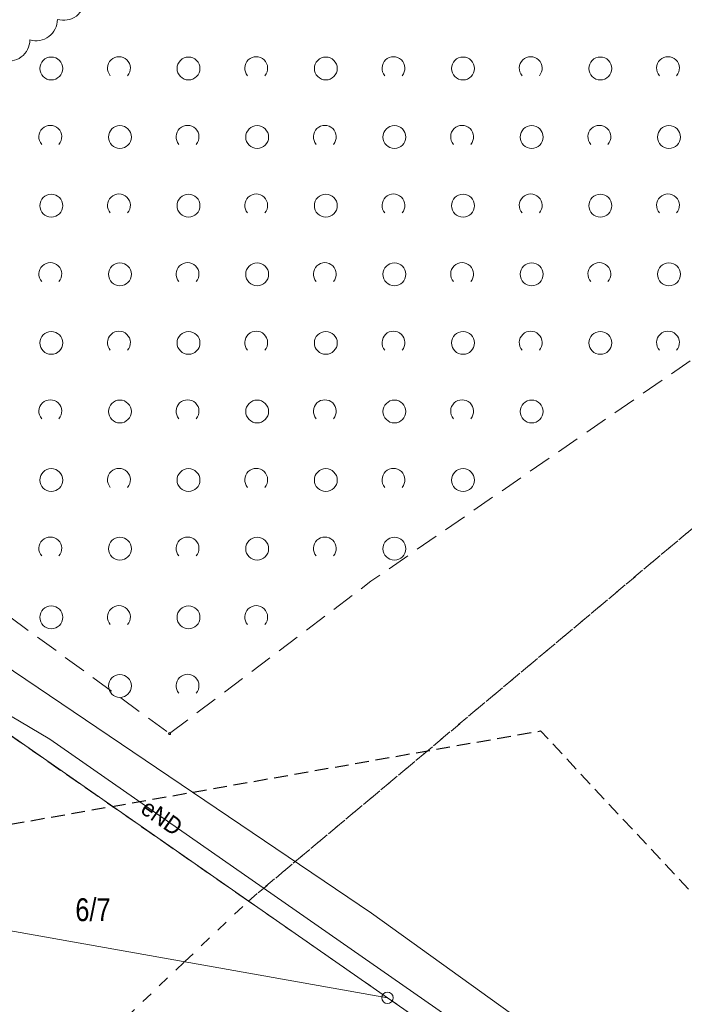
# Model space of a CAD drawing. Header units: metres. Extents: x 6540907 to 6541833, y 5893434 to 5894895.
# Tile 89 of 256: x 6541037 to 6541067, y 5894145 to 5894188. Entities that reach past the tile are written whole.
import ezdxf
from ezdxf.enums import TextEntityAlignment as Align

# ---------------------------------------------------------------- set-up
doc = ezdxf.new("R2010")
doc.units = ezdxf.units.M
doc.header["$MEASUREMENT"] = 0
for name, pattern in [('1.0_0.5', [1.5, 1, -0.5]), ('2', [0.9, 0.6, -0.3]), ('219-500', [0, 0]), ('egug-500', [1, 0.5, -0.5])]:
    doc.linetypes.add(name, pattern=pattern)
doc.layers.get('0').update_dxf_attribs({"color": 2, "linetype": 'CONTINUOUS', "lineweight": 5})
for name, color, linetype, lineweight in [('140-Punkty robocze', 251, 'CONTINUOUS', 9), ('202-punkt graniczny', 251, 'CONTINUOUS', 9), ('211-numer działki ewidencyjnej', 156, 'CONTINUOUS', 9), ('218-kontur użytku gruntowego', 251, 'CONTINUOUS', 9), ('219-działka ewidencyjna', 152, 'CONTINUOUS', 18), ('przewód elektroenergetyczny podziemny', 251, 'CONTINUOUS', 9), ('przewód elektroenergetyczny podziemny-Atr1', 251, 'CONTINUOUS', 9), ('przewód wodociągowy', 251, 'CONTINUOUS', 9), ('zadrzewienie  zakrzewienie', 252, 'CONTINUOUS', 15), ('Zakres', 252, 'CONTINUOUS', 15)]:
    doc.layers.add(name, color=color, linetype=linetype, lineweight=lineweight)
doc.layers.add('z_i_masywy_grupy', color=7, linetype='CONTINUOUS', lineweight=13, true_color=0x7f926c)
doc.styles.get("Standard").update_dxf_attribs({"font": 'Arial', "width": 0.75})

# ---------------------------------------------------------------- blocks, each defined once
blk = doc.blocks.new('202')
at = {"color": 0, "linetype": 'Continuous', "lineweight": 0}
blk.add_circle((0, 0), 0.25, dxfattribs=at)
blk = doc.blocks.new('OTZK1')
at = {"color": 0, "linetype": 'Continuous'}
blk.add_circle((0, 0), 0.5, dxfattribs=at)
blk = doc.blocks.new('OTZK2')
at = {"color": 0, "linetype": 'Continuous'}
blk.add_arc((0, 0), 0.5, 318.85, 221.162, dxfattribs=at)
blk = doc.blocks.new('PIKIETA')
at = {"color": 0}
blk.add_circle((0, 0), 0.045, dxfattribs=at)

msp = doc.modelspace()

# ---------------------------------------------------------------- linework, layer by layer
at = {"layer": '218-kontur użytku gruntowego', "linetype": 'egug-500', "lineweight": 18, "flags": 128}
for points in [[(6541047.48, 5894149.448), (6541127.2, 5894216.338)], [(6541127.2, 5894216.338), (6541047.48, 5894149.448)], [(6541047.48, 5894149.448), (6541036.25, 5894157.268)], [(6541036.25, 5894157.268), (6541047.48, 5894149.448)], [(6541044.7, 5894146.798), (6541047.48, 5894149.448)], [(6541047.48, 5894149.448), (6541053.56, 5894145.218)], [(6541007.4, 5894111.238), (6541044.7, 5894146.798)], [(6541053.56, 5894145.218), (6541082.28, 5894125.258)]]:
    msp.add_lwpolyline(points, dxfattribs=at)
at = {"layer": '219-działka ewidencyjna', "linetype": '219-500', "lineweight": 18, "flags": 128}
for points in [[(6541036.25, 5894157.268), (6541053.56, 5894145.218)], [(6541029.87, 5894149.428), (6541053.56, 5894145.218)], [(6541053.56, 5894145.218), (6541082.28, 5894125.258)]]:
    msp.add_lwpolyline(points, dxfattribs=at)
at = {"layer": 'przewód elektroenergetyczny podziemny', "linetype": 'Continuous', "lineweight": 18, "flags": 128}
msp.add_lwpolyline([(6541072.67, 5894069.618), (6541072.26, 5894068.908), (6541055.45, 5894082.148), (6541055.18, 5894088.528), (6541055.15, 5894089.228), (6541054.28, 5894090.218), (6541069.58, 5894108.828), (6541083.36, 5894125.338), (6541055.67, 5894144.768), (6541038.81, 5894156.528), (6541031.44, 5894160.888), (6541029.78, 5894162.028), (6541014.23, 5894173.448), (6541030.59, 5894190.208), (6541028.76, 5894192.198), (6541026.19, 5894194.998), (6541020.78, 5894200.868)], dxfattribs=at)
at = {"layer": 'przewód wodociągowy', "linetype": 'Continuous', "lineweight": 18, "flags": 128}
msp.add_lwpolyline([(6541050.97, 5894084.118), (6541068.68, 5894105.618), (6541077.33, 5894116.378), (6541081.45, 5894121.348), (6541084.92, 5894125.858), (6541052.87, 5894148.918), (6541011.16, 5894177.108)], dxfattribs=at)
at = {"layer": 'z_i_masywy_grupy', "linetype": 'Continuous'}
msp.add_lwpolyline([(6541036.73, 5894186.209, 0.5), (6541037.933, 5894187.105, 0.5), (6541039.137, 5894188, 0.5), (6541040.34, 5894188.895, 0.5)], format="xyb", dxfattribs=at)
at = {"layer": 'zadrzewienie  zakrzewienie', "linetype": '1.0_0.5', "lineweight": 18, "flags": 128}
msp.add_lwpolyline([(6541044.04, 5894156.768), (6541052.84, 5894163.428), (6541069.7, 5894175.078), (6541101.31, 5894200.358), (6541129.24, 5894208.168), (6541152.03, 5894225.128), (6541169.97, 5894235.268), (6541187.83, 5894231.338), (6541224.49, 5894232.178), (6541248.1, 5894226.278), (6541267.08, 5894210.648), (6541283.7, 5894248.588), (6541223.9, 5894276.088), (6541201.6, 5894276.988), (6541164.6, 5894267.588), (6541087.7, 5894232.188), (6541061.02, 5894214.688), (6541036.66, 5894196.188), (6541017.58, 5894183.318), (6541015.78, 5894180.798), (6541016.59, 5894177.738), (6541020.64, 5894173.868)], close=True, dxfattribs=at)
at = {"layer": 'Zakres', "linetype": '2', "lineweight": 25, "flags": 128}
msp.add_lwpolyline([(6540930.81, 5894138.998), (6540952.62, 5894104.358), (6541020.61, 5894149.898), (6541060.25, 5894156.888), (6541133.37, 5894078.638), (6541132.66, 5893993.648), (6541235.67, 5894032.198), (6541230.54, 5894073.888), (6541183.33, 5894098.858), (6541196.93, 5894167.598), (6541212.33, 5894173.368), (6541232.27, 5894180.688), (6541273.87, 5894169.588), (6541300.52, 5894171.388), (6541358.25, 5894159.198), (6541525.85, 5894067.408), (6541649.47, 5894053.448), (6541682.61, 5894090.486)], dxfattribs=at)

# ---------------------------------------------------------------- block references
at = {"layer": '140-Punkty robocze', "linetype": 'Continuous', "lineweight": 13}
msp.add_blockref('PIKIETA', (6541044.04, 5894156.768), dxfattribs=at)
at = {"layer": '202-punkt graniczny', "linetype": 'Continuous', "lineweight": 18}
msp.add_blockref('202', (6541053.56, 5894145.218), dxfattribs=at)
at = {"layer": 'zadrzewienie  zakrzewienie', "linetype": 'Continuous', "lineweight": 18}
for name, p in [('OTZK1', (6541038.866, 5894185.854)), ('OTZK2', (6541041.824, 5894185.865)), ('OTZK1', (6541044.866, 5894185.854)), ('OTZK2', (6541047.824, 5894185.865)), ('OTZK1', (6541050.866, 5894185.854)), ('OTZK2', (6541053.824, 5894185.865)), ('OTZK1', (6541056.866, 5894185.854)), ('OTZK2', (6541059.824, 5894185.865)), ('OTZK1', (6541062.866, 5894185.854)), ('OTZK2', (6541065.824, 5894185.865)), ('OTZK2', (6541038.824, 5894182.865)), ('OTZK2', (6541044.824, 5894182.865)), ('OTZK2', (6541050.824, 5894182.865)), ('OTZK2', (6541056.824, 5894182.865)), ('OTZK2', (6541062.824, 5894182.865)), ('OTZK1', (6541041.866, 5894182.854)), ('OTZK1', (6541047.866, 5894182.854)), ('OTZK1', (6541053.866, 5894182.854)), ('OTZK1', (6541059.866, 5894182.854)), ('OTZK1', (6541065.866, 5894182.854)), ('OTZK2', (6541041.824, 5894179.865)), ('OTZK2', (6541047.824, 5894179.865)), ('OTZK2', (6541053.824, 5894179.865)), ('OTZK2', (6541059.824, 5894179.865)), ('OTZK2', (6541065.824, 5894179.865)), ('OTZK1', (6541038.866, 5894179.854)), ('OTZK1', (6541044.866, 5894179.854)), ('OTZK1', (6541050.866, 5894179.854)), ('OTZK1', (6541056.866, 5894179.854)), ('OTZK1', (6541062.866, 5894179.854)), ('OTZK2', (6541038.824, 5894176.865)), ('OTZK2', (6541044.824, 5894176.865)), ('OTZK2', (6541050.824, 5894176.865)), ('OTZK2', (6541056.824, 5894176.865)), ('OTZK2', (6541062.824, 5894176.865)), ('OTZK1', (6541041.866, 5894176.854)), ('OTZK1', (6541047.866, 5894176.854)), ('OTZK1', (6541053.866, 5894176.854)), ('OTZK1', (6541059.866, 5894176.854)), ('OTZK1', (6541065.866, 5894176.854)), ('OTZK2', (6541041.824, 5894173.865)), ('OTZK2', (6541047.824, 5894173.865)), ('OTZK2', (6541053.824, 5894173.865)), ('OTZK2', (6541059.824, 5894173.865)), ('OTZK2', (6541065.824, 5894173.865)), ('OTZK1', (6541038.866, 5894173.854)), ('OTZK1', (6541044.866, 5894173.854)), ('OTZK1', (6541050.866, 5894173.854)), ('OTZK1', (6541056.866, 5894173.854)), ('OTZK1', (6541062.866, 5894173.854)), ('OTZK2', (6541038.824, 5894170.865)), ('OTZK1', (6541041.866, 5894170.854)), ('OTZK2', (6541044.824, 5894170.865)), ('OTZK1', (6541047.866, 5894170.854)), ('OTZK2', (6541050.824, 5894170.865)), ('OTZK1', (6541053.866, 5894170.854)), ('OTZK2', (6541056.824, 5894170.865)), ('OTZK1', (6541059.866, 5894170.854)), ('OTZK1', (6541038.866, 5894167.854)), ('OTZK2', (6541041.824, 5894167.865)), ('OTZK1', (6541044.866, 5894167.854)), ('OTZK2', (6541047.824, 5894167.865)), ('OTZK1', (6541050.866, 5894167.854)), ('OTZK2', (6541053.824, 5894167.865)), ('OTZK1', (6541056.866, 5894167.854)), ('OTZK2', (6541038.824, 5894164.865)), ('OTZK1', (6541041.866, 5894164.854)), ('OTZK2', (6541044.824, 5894164.865)), ('OTZK1', (6541047.866, 5894164.854)), ('OTZK2', (6541050.824, 5894164.865)), ('OTZK1', (6541053.866, 5894164.854)), ('OTZK1', (6541038.866, 5894161.854)), ('OTZK2', (6541041.824, 5894161.865)), ('OTZK1', (6541044.866, 5894161.854)), ('OTZK2', (6541047.824, 5894161.865)), ('OTZK1', (6541041.866, 5894158.854)), ('OTZK2', (6541044.824, 5894158.865))]:
    msp.add_blockref(name, p, dxfattribs=at)

# ---------------------------------------------------------------- texts
at = {"layer": '211-numer działki ewidencyjnej', "linetype": 'Continuous', "lineweight": 18, "width": 0.79}
msp.add_text('6/7', height=1, dxfattribs=at).set_placement((6541039.92, 5894149.568), align=Align.TOP_LEFT)
at = {"layer": 'przewód elektroenergetyczny podziemny-Atr1', "width": 0.9}
msp.add_text('eND', height=0.75, rotation=325.104, dxfattribs=at).set_placement((6541042.93, 5894153.648), align=Align.MIDDLE_LEFT)

doc.saveas('drawing.dxf')
